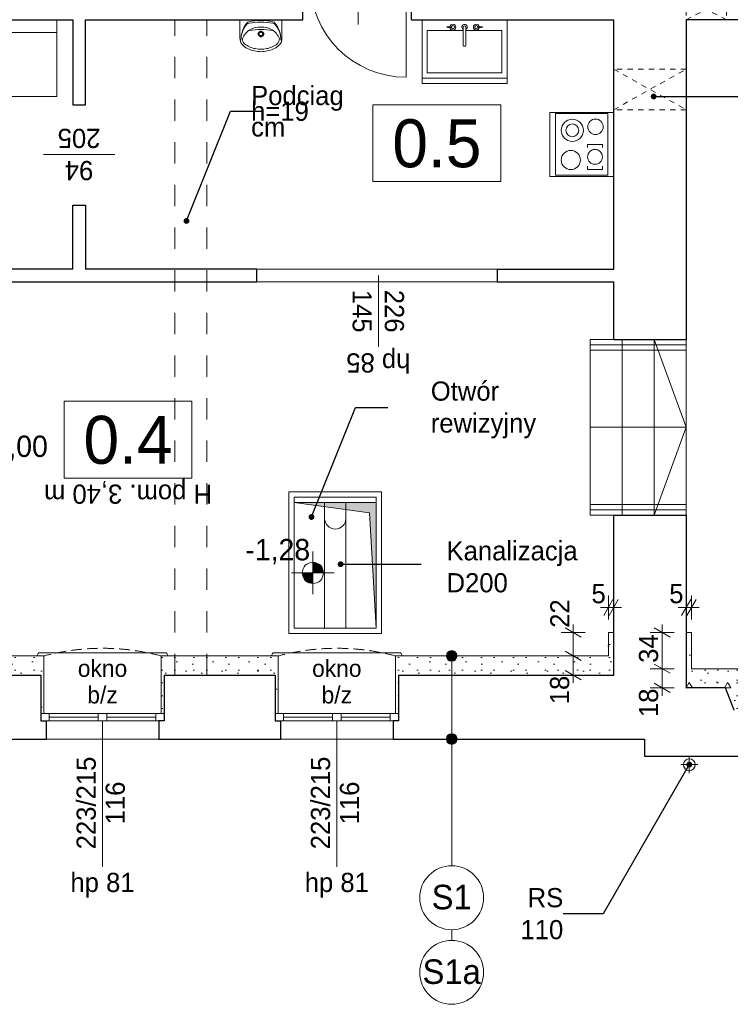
# Model space of a CAD drawing. Extents: x -145259 to -66341, y -2316 to 227384.
# Tile 25 of 143: x -93736 to -87064, y 45045 to 54284. Entities that reach past the tile are written whole.
import ezdxf

# ---------------------------------------------------------------- set-up
doc = ezdxf.new("R2010")
doc.units = 0
doc.header["$MEASUREMENT"] = 0
for name, pattern in [('Hidden Line', [100, 50, -50]), ('Krawędzie ukryte', [150, 100, -50]), ('Przerywana', [400, 200, -200])]:
    doc.linetypes.add(name, pattern=pattern)
for name, color, linetype in [('Arch ocieplenie', 7, 'Continuous'), ('Arch opisy', 7, 'Continuous'), ('Arch wymiary', 7, 'Continuous'), ('Arch wyposażenie', 7, 'Continuous'), ('INWENT RZĘDNE', 7, 'Continuous')]:
    doc.layers.add(name, color=color, linetype=linetype)
for name, color, linetype, lineweight in [('Arch ocieplenie_Nr_Pióra__21', 7, 'Continuous', 13), ('Arch opisy okien_Nr_Pióra__21', 7, 'Continuous', 13), ('Arch opisy_Nr_Pióra__1', 7, 'Continuous', 25), ('Arch opisy_Nr_Pióra__21', 7, 'Continuous', 13), ('Arch przebicia_Nr_Pióra__21', 7, 'Continuous', 13), ('Arch wymiary_Nr_Pióra__21', 7, 'Continuous', 13), ('Arch wymiary_Nr_Pióra__5', 7, 'Continuous', 13), ('Arch wyposażenie_Nr_Pióra__21', 7, 'Continuous', 13), ('INWENT ODWODNIENIE_Nr_Pióra__21', 7, 'Continuous', 13), ('INWENT OPISY_Nr_Pióra__21', 7, 'Continuous', 13), ('INWENT RZĘDNE_Nr_Pióra__21', 7, 'Continuous', 13), ('INWENT STROPY_Nr_Pióra__21', 7, 'Continuous', 13), ('INWENT. DRZWI_Nr_Pióra__21', 7, 'Continuous', 13), ('INWENT. OKNA_Nr_Pióra__21', 7, 'Continuous', 13), ('INWENT.ŚCIANY_Nr_Pióra__1', 7, 'Continuous', 25), ('INWENT.ŚCIANY_Nr_Pióra__21', 7, 'Continuous', 13), ('Istniejące schody_Nr_Pióra__21', 7, 'Continuous', 13)]:
    doc.layers.add(name, color=color, linetype=linetype, lineweight=lineweight)
doc.layers.add('INWENT kanalizacja_Nr_Pióra__118', color=7, linetype='Continuous', lineweight=13, true_color=0x573938)
doc.styles.add('GENERATED_STYLE_1', font='txt')
doc.styles.add('GENERATED_STYLE_2', font='txt')
doc.styles.add('GENERATED_STYLE_4', font='txt')
doc.styles.add('GENERATED_STYLE_5', font='txt')
doc.styles.add('GENERATED_STYLE_6', font='txt')
doc.styles.add('GENERATED_STYLE_7', font='txt')
doc.styles.add('GENERATED_STYLE_8', font='txt')
doc.dimstyles.new('GENERATED_STYLE__1', dxfattribs={"dimtxt": 179.999995, "dimasz": 114, "dimexe": 0.18, "dimexo": 0, "dimgap": 0.09, "dimtad": 1, "dimdec": 0, "dimlfac": 0.1, "dimzin": 0, "dimdsep": 46, "dimtxsty": 'GENERATED_STYLE_1', "dimblk": 'ARROWHEAD_2', "dimblk1": 'ARROWHEAD_2', "dimblk2": 'ARROWHEAD_2', "dimcen": 0.09, "dimclrd": 7, "dimclre": 7, "dimclrt": 7, "dimazin": 0, "dimtfac": 1, "dimtdec": 4, "dimtmove": 0, "dimatfit": 3, "dimfxl": 0, "dimtolj": 1, "dimtzin": 0, "dimarcsym": 0})
doc.dimstyles.new('GENERATED_STYLE__2', dxfattribs={"dimtxt": 179.999995, "dimasz": 114, "dimexe": 0.18, "dimexo": 0, "dimgap": 0.09, "dimtad": 1, "dimtih": 1, "dimtoh": 1, "dimdec": 0, "dimlfac": 0.1, "dimzin": 0, "dimdsep": 46, "dimtxsty": 'GENERATED_STYLE_1', "dimblk": 'ARROWHEAD_2', "dimblk1": 'ARROWHEAD_2', "dimblk2": 'ARROWHEAD_2', "dimcen": 0.09, "dimclrd": 7, "dimclre": 7, "dimclrt": 7, "dimazin": 0, "dimtfac": 1, "dimtdec": 4, "dimtmove": 0, "dimatfit": 3, "dimfxl": 0, "dimtolj": 1, "dimtzin": 0, "dimarcsym": 0})
doc.dimstyles.new('GENERATED_STYLE__9', dxfattribs={"dimtxt": 0.18, "dimasz": 109.44, "dimexe": 0.18, "dimexo": 0.0625, "dimgap": 0.09, "dimtad": 0, "dimtih": 1, "dimtoh": 1, "dimdec": 4, "dimzin": 0, "dimdsep": 46, "dimcen": 0.09, "dimadec": 0, "dimazin": 0, "dimtfac": 1, "dimtdec": 4, "dimtmove": 0, "dimatfit": 3, "dimldrblk": 'ARROWHEAD_11', "dimfxl": 0, "dimtolj": 1, "dimtzin": 0, "dimarcsym": 0})
pattern_1 = [(0, (0, 0), (0, 623.5383), [60, -300]), (0, (180, 311.8), (0, 623.5383), [60, -300]), (60, (0, 0), (-540, 311.769), [60, -300]), (60, (360, 0), (-540, 311.769), [60, -300]), (120, (60, 0), (540, 311.769), [60, -300]), (120, (420, 0), (540, 311.769), [60, -300]), (0, (0, 60), (0, 120), [0, -120, 0, -180]), (45, (60, 60), (-84.85282, 84.85282), [0, -90, 0, -150])]

# ---------------------------------------------------------------- blocks, each defined once
blk = doc.blocks.new('Ściana_155', base_point=(-87478.7, 48013.6))
at = {"layer": 'Arch ocieplenie_Nr_Pióra__21', "linetype": 'Continuous'}
h = blk.add_hatch(dxfattribs=at)
h.set_pattern_fill('Structural_Concrete', color=256, style=0, pattern_type=2)
h.set_pattern_definition(pattern_1)
h.paths.add_polyline_path([(-87478.7, 48013.6), (-87108.7, 48013.6), (-86984.7, 48193.6), (-87428.7, 48193.6)], flags=0)
for p, q in [((-86984.7, 48193.6), (-87428.7, 48193.6)), ((-87478.7, 48013.6), (-87108.7, 48013.6))]:
    blk.add_line(p, q, dxfattribs=at)
blk = doc.blocks.new('Ściana_156', base_point=(-87108.7, 48013.6))
at = {"layer": 'Arch ocieplenie_Nr_Pióra__21', "linetype": 'Continuous'}
h = blk.add_hatch(dxfattribs=at)
h.set_pattern_fill('Structural_Concrete', color=256, style=0, pattern_type=2)
h.set_pattern_definition(pattern_1)
h.paths.add_polyline_path([(-87108.7, 48013.6), (-87028.7, 47803.6), (-86847.5, 47833.6), (-86984.7, 48193.6)], flags=0)
for p, q in [((-86847.5, 47833.6), (-86984.7, 48193.6)), ((-87108.7, 48013.6), (-87028.7, 47803.6))]:
    blk.add_line(p, q, dxfattribs=at)
blk = doc.blocks.new('Ściana_178', base_point=(-87478.7, 48533.6))
at = {"layer": 'Arch ocieplenie_Nr_Pióra__21', "linetype": 'Continuous'}
h = blk.add_hatch(dxfattribs=at)
h.set_pattern_fill('Structural_Concrete', color=256, style=0, pattern_type=2)
h.set_pattern_definition(pattern_1)
h.paths.add_polyline_path([(-87478.7, 48533.6), (-87478.7, 48013.6), (-87428.7, 48193.6), (-87428.7, 48533.6)], flags=0)
for p, q in [((-87478.7, 48533.6), (-87478.7, 48013.6)), ((-87428.7, 48533.6), (-87478.7, 48533.6)), ((-87428.7, 48193.6), (-87428.7, 48533.6))]:
    blk.add_line(p, q, dxfattribs=at)
blk = doc.blocks.new('Ściana_184', base_point=(-92378.7, 48133.6))
at = {"layer": 'Arch ocieplenie_Nr_Pióra__21', "linetype": 'Continuous'}
h = blk.add_hatch(dxfattribs=at)
h.set_pattern_fill('Structural_Concrete', color=256, style=0, pattern_type=2)
h.set_pattern_definition(pattern_1)
h.paths.add_polyline_path([(-92408.7, 48313.6), (-92408.7, 47773.6), (-92378.7, 47773.6), (-92378.7, 48133.6)], flags=0)
for p, q in [((-92408.7, 48313.6), (-92408.7, 47773.6)), ((-92378.7, 47773.6), (-92378.7, 48133.6)), ((-92408.7, 47773.6), (-92378.7, 47773.6))]:
    blk.add_line(p, q, dxfattribs=at)
blk = doc.blocks.new('Ściana_185', base_point=(-93538.7, 48133.6))
at = {"layer": 'Arch ocieplenie_Nr_Pióra__21', "linetype": 'Continuous'}
h = blk.add_hatch(dxfattribs=at)
h.set_pattern_fill('Structural_Concrete', color=256, style=0, pattern_type=2)
h.set_pattern_definition(pattern_1)
h.paths.add_polyline_path([(-93538.7, 48133.6), (-93538.7, 47773.6), (-93508.7, 47773.6), (-93508.7, 48313.6)], flags=0)
for p, q in [((-93508.7, 47773.6), (-93508.7, 48313.6)), ((-93538.7, 48133.6), (-93538.7, 47773.6)), ((-93538.7, 47773.6), (-93508.7, 47773.6))]:
    blk.add_line(p, q, dxfattribs=at)
blk = doc.blocks.new('Ściana_186', base_point=(-90178.7, 48133.6))
at = {"layer": 'Arch ocieplenie_Nr_Pióra__21', "linetype": 'Continuous'}
h = blk.add_hatch(dxfattribs=at)
h.set_pattern_fill('Structural_Concrete', color=256, style=0, pattern_type=2)
h.set_pattern_definition(pattern_1)
h.paths.add_polyline_path([(-90208.7, 48313.6), (-90208.7, 47773.6), (-90178.7, 47773.6), (-90178.7, 48133.6)], flags=0)
for p, q in [((-90208.7, 48313.6), (-90208.7, 47773.6)), ((-90178.7, 47773.6), (-90178.7, 48133.6)), ((-90208.7, 47773.6), (-90178.7, 47773.6))]:
    blk.add_line(p, q, dxfattribs=at)
blk = doc.blocks.new('Ściana_187', base_point=(-91338.7, 48133.6))
at = {"layer": 'Arch ocieplenie_Nr_Pióra__21', "linetype": 'Continuous'}
h = blk.add_hatch(dxfattribs=at)
h.set_pattern_fill('Structural_Concrete', color=256, style=0, pattern_type=2)
h.set_pattern_definition(pattern_1)
h.paths.add_polyline_path([(-91338.7, 48133.6), (-91338.7, 47773.6), (-91308.7, 47773.6), (-91308.7, 48313.6)], flags=0)
for p, q in [((-91308.7, 47773.6), (-91308.7, 48313.6)), ((-91338.7, 48133.6), (-91338.7, 47773.6)), ((-91338.7, 47773.6), (-91308.7, 47773.6))]:
    blk.add_line(p, q, dxfattribs=at)
blk = doc.blocks.new('Ściana_188', base_point=(-88158.7, 48533.6))
at = {"layer": 'Arch ocieplenie_Nr_Pióra__21', "linetype": 'Continuous'}
h = blk.add_hatch(dxfattribs=at)
h.set_pattern_fill('Structural_Concrete', color=256, style=0, pattern_type=2)
h.set_pattern_definition(pattern_1)
h.paths.add_polyline_path([(-88208.7, 48533.6), (-88208.7, 48313.6), (-88158.7, 48133.6), (-88158.7, 48533.6)], flags=0)
for p, q in [((-88208.7, 48533.6), (-88208.7, 48313.6)), ((-88158.7, 48533.6), (-88208.7, 48533.6)), ((-88158.7, 48133.6), (-88158.7, 48533.6))]:
    blk.add_line(p, q, dxfattribs=at)
blk = doc.blocks.new('Ściana_190', base_point=(-94578.7, 48133.6))
at = {"layer": 'Arch ocieplenie_Nr_Pióra__21', "linetype": 'Continuous'}
h = blk.add_hatch(dxfattribs=at)
h.set_pattern_fill('Structural_Concrete', color=256, style=0, pattern_type=2)
h.set_pattern_definition(pattern_1)
h.paths.add_polyline_path([(-94578.7, 48133.6), (-93538.7, 48133.6), (-93508.7, 48313.6), (-94608.7, 48313.6)], flags=0)
for p, q in [((-93508.7, 48313.6), (-94608.7, 48313.6)), ((-94578.7, 48133.6), (-93538.7, 48133.6))]:
    blk.add_line(p, q, dxfattribs=at)
blk = doc.blocks.new('Ściana_191', base_point=(-92378.7, 48133.6))
at = {"layer": 'Arch ocieplenie_Nr_Pióra__21', "linetype": 'Continuous'}
h = blk.add_hatch(dxfattribs=at)
h.set_pattern_fill('Structural_Concrete', color=256, style=0, pattern_type=2)
h.set_pattern_definition(pattern_1)
h.paths.add_polyline_path([(-92378.7, 48133.6), (-91338.7, 48133.6), (-91308.7, 48313.6), (-92408.7, 48313.6)], flags=0)
for p, q in [((-91308.7, 48313.6), (-92408.7, 48313.6)), ((-92378.7, 48133.6), (-91338.7, 48133.6))]:
    blk.add_line(p, q, dxfattribs=at)
blk = doc.blocks.new('Ściana_192', base_point=(-90178.7, 48133.6))
at = {"layer": 'Arch ocieplenie_Nr_Pióra__21', "linetype": 'Continuous'}
h = blk.add_hatch(dxfattribs=at)
h.set_pattern_fill('Structural_Concrete', color=256, style=0, pattern_type=2)
h.set_pattern_definition(pattern_1)
h.paths.add_polyline_path([(-90178.7, 48133.6), (-88158.7, 48133.6), (-88208.7, 48313.6), (-90208.7, 48313.6)], flags=0)
for p, q in [((-88208.7, 48313.6), (-90208.7, 48313.6)), ((-90178.7, 48133.6), (-88158.7, 48133.6))]:
    blk.add_line(p, q, dxfattribs=at)
blk = doc.blocks.new('Symbol Umywalka 14_9', base_point=(-91273.6, 53983.6))
at = {"layer": 'Arch wyposażenie_Nr_Pióra__21', "linetype": 'Continuous'}
for p, q in [((-91273.6, 54283.6), (-91668.7, 54283.6)), ((-91668.7, 54283.6), (-91668.7, 54116.4)), ((-91533.4, 54283.6), (-91408.9, 54283.6)), ((-91273.6, 54283.6), (-91273.6, 54116.4)), ((-91504.4, 54149.5), (-91483.3, 54149.5)), ((-91471.1, 54182.7), (-91471.1, 54161.7)), ((-91458.9, 54149.5), (-91437.8, 54149.5)), ((-91471.1, 54137.3), (-91471.1, 54116.2))]:
    blk.add_line(p, q, dxfattribs=at)
for radius in [25.6, 18.3]:
    blk.add_circle((-91471.1, 54149.5), radius, dxfattribs=at)
for centre, radius, start, end in [((-91410, 54094.8), 248.5, 140.74225, 180.98472), ((-91435.3, 54093.5), 223.3, 138.60196, 180.75418), ((-91578.1, 54219.4), 32.9, 97.90792, 138.60197), ((-91577, 54231.2), 32.9, 102.77149, 140.74225), ((-91474.9, 53781), 494.6, 89.56719, 102.77149), ((-91466.4, 53415.7), 844.3, 90.32245, 97.90792), ((-91467, 53781), 494.6, 77.30598, 90.51028), ((-91475, 53415.7), 844.3, 82.16955, 89.75502), ((-91364.4, 54219.5), 32.9, 41.47551, 82.16955), ((-91365.5, 54231.4), 32.9, 39.33522, 77.30598), ((-91532.3, 54094.7), 248.5, 359.09275, 39.33522), ((-91507, 54093.4), 223.3, 359.32329, 41.47551), ((-91480.6, 54041.4), 176.1, 122.84422, 158.44807), ((-91471.1, 53470.9), 720.6, 81.17345, 98.82043), ((-91485.3, 54038.6), 176.1, 85.39402, 121.05606), ((-91457, 54038.6), 176.1, 58.94394, 94.60598), ((-91461.7, 54041.4), 176.1, 21.55193, 57.15578), ((-91568.3, 54112.1), 100.5, 177.54482, 231.25458), ((-91585.3, 54102), 59.2, 176.06939, 229.19839), ((-91488.3, 54223.1), 214.4, 230.71494, 260.00224), ((-91454, 54223.1), 214.4, 279.99776, 309.28506), ((-91357, 54102), 59.2, 310.80161, 3.93061), ((-91374, 54112.1), 100.5, 308.74542, 2.45518), ((-91533.9, 54155.2), 155.7, 231.31519, 242.84286), ((-91461.2, 54308.2), 325, 243.7403, 265.79476), ((-91471.2, 54237.2), 231.7, 256.43339, 283.56661), ((-91471.2, 54181.1), 197.6, 265.98758, 274.01242), ((-91481.2, 54308.2), 325, 274.20524, 296.2597), ((-91408.4, 54155.2), 155.7, 297.15714, 308.68481)]:
    blk.add_arc(centre, radius, start, end, dxfattribs=at)
blk = doc.blocks.new('Linia_22', base_point=(-89680.1, 47533.6))
at = {"layer": 'Arch opisy_Nr_Pióra__21', "linetype": 'Continuous'}
blk.add_line((-89680.1, 47533.6), (-89680.1, 46344.6), dxfattribs=at)
blk.add_circle((-89680.1, 46044.6), 300, dxfattribs=at)
blk = doc.blocks.new('Linia_23', base_point=(-89680.1, 48313.6))
at = {"layer": 'Arch opisy_Nr_Pióra__21', "linetype": 'Continuous'}
for points in [[(-89630.1, 48313.6), (-89634, 48332.7), (-89644.8, 48349), (-89661, 48359.8), (-89680.1, 48363.6), (-89699.3, 48359.8), (-89715.5, 48349), (-89726.3, 48332.7), (-89730.1, 48313.6), (-89726.3, 48294.5), (-89715.5, 48278.2), (-89699.3, 48267.4), (-89680.1, 48263.6), (-89661, 48267.4), (-89644.8, 48278.2), (-89634, 48294.5)], [(-89630.1, 47533.6), (-89634, 47552.7), (-89644.8, 47569), (-89661, 47579.8), (-89680.1, 47583.6), (-89699.3, 47579.8), (-89715.5, 47569), (-89726.3, 47552.7), (-89730.1, 47533.6), (-89726.3, 47514.5), (-89715.5, 47498.2), (-89699.3, 47487.4), (-89680.1, 47483.6), (-89661, 47487.4), (-89644.8, 47498.2), (-89634, 47514.5)]]:
    blk.add_hatch(color=256, dxfattribs=at).paths.add_polyline_path(points, flags=0)
blk.add_line((-89680.1, 48263.6), (-89680.1, 47583.6), dxfattribs=at)
for centre in [(-89680.1, 48313.6), (-89680.1, 47533.6)]:
    blk.add_circle(centre, 50, dxfattribs=at)
blk = doc.blocks.new('Linia_30', base_point=(-89680.1, 46044.6))
at = {"layer": 'Arch opisy_Nr_Pióra__21', "linetype": 'Continuous'}
blk.add_line((-89680.1, 45744.6), (-89680.1, 45644.6), dxfattribs=at)
for centre in [(-89680.1, 46044.6), (-89680.1, 45344.6)]:
    blk.add_circle(centre, 300, dxfattribs=at)
blk = doc.blocks.new('*D1270')
at = {"layer": 'Arch wymiary_Nr_Pióra__5', "linetype": 'Continuous'}
for p, q in [((-87778.5, 48236.9), (-87628.5, 48150.3)), ((-87591, 48193.6), (-87816, 48193.6)), ((-87703.5, 48013.6), (-87703.5, 48193.6)), ((-87778.5, 48056.9), (-87628.5, 47970.3)), ((-87591, 48013.6), (-87816, 48013.6)), ((-87703.5, 47940.3), (-87703.5, 48013.6))]:
    blk.add_line(p, q, dxfattribs=at)
at = {"layer": 'Arch wymiary_Nr_Pióra__21', "char_height": 180, "attachment_point": 7, "rotation": 90, "style": 'GENERATED_STYLE_1'}
for s, insert in [('{34}', (-87739.5, 48248.4)), ('{18}', (-87739.5, 47739.9))]:
    blk.add_mtext(s, dxfattribs=dict(at, insert=insert))
blk = doc.blocks.new('ARROWHEAD_2')
at = {"color": 0, "linetype": 'Continuous', "lineweight": 0}
for p, q in [((0, 0), (-1, 0)), ((-0.378, -0.655), (0.378, 0.655))]:
    blk.add_line(p, q, dxfattribs=at)
blk = doc.blocks.new('*D1271')
at = {"layer": 'Arch wymiary_Nr_Pióra__5', "linetype": 'Continuous'}
for p, q in [((-87703.5, 48533.6), (-87703.5, 48607)), ((-87591, 48533.6), (-87816, 48533.6)), ((-87628.5, 48490.3), (-87778.5, 48576.9)), ((-87703.5, 48193.6), (-87703.5, 48533.6)), ((-87778.5, 48236.9), (-87628.5, 48150.3)), ((-87591, 48193.6), (-87816, 48193.6))]:
    blk.add_line(p, q, dxfattribs=at)
at = {"layer": 'Arch wymiary_Nr_Pióra__21', "char_height": 180, "attachment_point": 7, "rotation": 90, "style": 'GENERATED_STYLE_1'}
for s, insert in [('{34}', (-87739.5, 48248.4)), ('{18}', (-87739.5, 47739.9))]:
    blk.add_mtext(s, dxfattribs=dict(at, insert=insert))
blk = doc.blocks.new('*D1272')
at = {"layer": 'Arch wymiary_Nr_Pióra__5', "linetype": 'Continuous'}
for p, q in [((-88613.4, 48356.9), (-88463.4, 48270.3)), ((-88425.9, 48313.6), (-88650.9, 48313.6)), ((-88538.4, 48133.6), (-88538.4, 48313.6)), ((-88613.4, 48176.9), (-88463.4, 48090.3)), ((-88425.9, 48133.6), (-88650.9, 48133.6)), ((-88538.4, 48060.3), (-88538.4, 48133.6))]:
    blk.add_line(p, q, dxfattribs=at)
at = {"layer": 'Arch wymiary_Nr_Pióra__21', "char_height": 180, "attachment_point": 7, "rotation": 90, "style": 'GENERATED_STYLE_1'}
for s, insert in [('{22}', (-88574.4, 48577)), ('{18}', (-88574.4, 47859.9))]:
    blk.add_mtext(s, dxfattribs=dict(at, insert=insert))
blk = doc.blocks.new('*D1273')
at = {"layer": 'Arch wymiary_Nr_Pióra__5', "linetype": 'Continuous'}
for p, q in [((-88538.4, 48533.6), (-88538.4, 48607)), ((-88425.9, 48533.6), (-88650.9, 48533.6)), ((-88463.4, 48490.3), (-88613.4, 48576.9)), ((-88538.4, 48313.6), (-88538.4, 48533.6)), ((-88613.4, 48356.9), (-88463.4, 48270.3)), ((-88425.9, 48313.6), (-88650.9, 48313.6))]:
    blk.add_line(p, q, dxfattribs=at)
at = {"layer": 'Arch wymiary_Nr_Pióra__21', "char_height": 180, "attachment_point": 7, "rotation": 90, "style": 'GENERATED_STYLE_1'}
for s, insert in [('{22}', (-88574.4, 48577)), ('{18}', (-88574.4, 47859.9))]:
    blk.add_mtext(s, dxfattribs=dict(at, insert=insert))
blk = doc.blocks.new('*D1305')
at = {"layer": 'Arch wymiary_Nr_Pióra__5', "linetype": 'Continuous'}
for p, q in [((-87478.7, 48656.8), (-87478.7, 48881.8)), ((-87428.7, 48656.8), (-87428.7, 48881.8)), ((-87522, 48694.3), (-87435.4, 48844.3)), ((-87385.4, 48844.3), (-87472, 48694.3)), ((-87552.1, 48769.3), (-87478.7, 48769.3)), ((-87478.7, 48769.3), (-87428.7, 48769.3)), ((-87428.7, 48769.3), (-87355.4, 48769.3))]:
    blk.add_line(p, q, dxfattribs=at)
at = {"layer": 'Arch wymiary_Nr_Pióra__21', "insert": (-87637.3, 48805.3), "char_height": 180, "attachment_point": 7, "style": 'GENERATED_STYLE_1'}
blk.add_mtext('{5}', dxfattribs=at)
blk = doc.blocks.new('*D1306')
at = {"layer": 'Arch wymiary_Nr_Pióra__5', "linetype": 'Continuous'}
for p, q in [((-88208.7, 48656.8), (-88208.7, 48881.8)), ((-88158.7, 48656.8), (-88158.7, 48881.8)), ((-88252, 48694.3), (-88165.4, 48844.3)), ((-88115.4, 48844.3), (-88202, 48694.3)), ((-88282.1, 48769.3), (-88208.7, 48769.3)), ((-88208.7, 48769.3), (-88158.7, 48769.3)), ((-88158.7, 48769.3), (-88085.4, 48769.3))]:
    blk.add_line(p, q, dxfattribs=at)
at = {"layer": 'Arch wymiary_Nr_Pióra__21', "insert": (-88367.3, 48805.3), "char_height": 180, "attachment_point": 7, "style": 'GENERATED_STYLE_1'}
blk.add_mtext('{5}', dxfattribs=at)
blk = doc.blocks.new('Koty wysokościowe_1', base_point=(-90983.7, 49093.1))
at = {"layer": 'INWENT RZĘDNE_Nr_Pióra__21', "linetype": 'Continuous'}
for points in [[(-90983.7, 49093.1), (-90883.7, 49093.1), (-90891.3, 49131.4), (-90913, 49163.8), (-90945.4, 49185.5), (-90983.7, 49193.1)], [(-90983.7, 49093.1), (-91083.7, 49093.1), (-91076.1, 49054.8), (-91054.4, 49022.4), (-91021.9, 49000.7), (-90983.7, 48993.1)]]:
    blk.add_hatch(color=256, dxfattribs=at).paths.add_polyline_path(points, flags=0)
for p, q in [((-90983.7, 48893.1), (-90983.7, 49293.1)), ((-91183.7, 49093.1), (-90783.7, 49093.1))]:
    blk.add_line(p, q, dxfattribs=at)
blk.add_circle((-90983.7, 49093.1), 100, dxfattribs=at)
at = {"layer": 'INWENT RZĘDNE_Nr_Pióra__21', "insert": (-91618.1, 49173.6), "char_height": 200, "attachment_point": 7, "style": 'GENERATED_STYLE_2'}
blk.add_mtext('{-1,28}', dxfattribs=at)
blk = doc.blocks.new('Koty wysokościowe_3', base_point=(-94339, 49943.6))
at = {"layer": 'INWENT RZĘDNE_Nr_Pióra__21', "linetype": 'Continuous'}
for points in [[(-94339, 49943.6), (-94239, 49943.6), (-94246.7, 49981.9), (-94268.3, 50014.3), (-94300.8, 50036), (-94339, 50043.6)], [(-94339, 49943.6), (-94439, 49943.6), (-94431.4, 49905.4), (-94409.8, 49872.9), (-94377.3, 49851.3), (-94339, 49843.6)]]:
    blk.add_hatch(color=256, dxfattribs=at).paths.add_polyline_path(points, flags=0)
for p, q in [((-94339, 49743.6), (-94339, 50143.6)), ((-94539, 49943.6), (-94139, 49943.6))]:
    blk.add_line(p, q, dxfattribs=at)
blk.add_circle((-94339, 49943.6), 100, dxfattribs=at)
at = {"layer": 'INWENT RZĘDNE_Nr_Pióra__21', "insert": (-94139, 50143.6), "char_height": 200, "attachment_point": 7, "style": 'GENERATED_STYLE_2'}
blk.add_mtext('{±0,00}', dxfattribs=at)
blk = doc.blocks.new('ARROWHEAD_11')
at = {"color": 0, "linetype": 'Continuous', "lineweight": 0}
blk.add_line((0, 0), (-1, 0), dxfattribs=at)
at = {"color": 0, "linetype": 'Continuous', "lineweight": 0, "const_width": 0.25, "flags": 128}
blk.add_lwpolyline([(-0.125, 0, 1), (0.125, 0, 1)], format="xyb", close=True, dxfattribs=at)

msp = doc.modelspace()

# ---------------------------------------------------------------- hatches: boundary and pattern name
at = {"layer": 'INWENT STROPY_Nr_Pióra__21', "linetype": 'Continuous'}
msp.add_hatch(color=256, dxfattribs=at).paths.add_polyline_path([(-91158.7, 49753.6), (-90388.7, 49753.6), (-90388.7, 48573.6), (-90452.8, 49655.4)], flags=0)

# ---------------------------------------------------------------- linework, layer by layer
at = {"layer": 'Arch opisy_Nr_Pióra__21', "linetype": 'Continuous'}
for p, q in [((-90419.1, 53485.1), (-90419.1, 52765.1)), ((-89219.1, 53485.1), (-90419.1, 53485.1)), ((-89219.1, 52765.1), (-89219.1, 53485.1)), ((-90419.1, 52765.1), (-89219.1, 52765.1)), ((-93319, 50702.6), (-93319, 49982.6)), ((-92119, 50702.6), (-93319, 50702.6)), ((-92119, 49982.6), (-92119, 50702.6)), ((-93319, 49982.6), (-92119, 49982.6))]:
    msp.add_line(p, q, dxfattribs=at)
at = {"layer": 'Arch przebicia_Nr_Pióra__21', "linetype": 'Hidden Line'}
for p, q in [((-87478.7, 54473.6), (-87478.7, 54283.6)), ((-87098.7, 54283.6), (-87478.7, 54473.6)), ((-87478.7, 54283.6), (-87098.7, 54473.6)), ((-87098.7, 54473.6), (-87098.7, 54283.6)), ((-87478.7, 53819.1), (-88158.7, 53819.1)), ((-88158.7, 53439.1), (-87478.7, 53819.1)), ((-88158.7, 53819.1), (-87478.7, 53439.1)), ((-87478.7, 53439.1), (-88158.7, 53439.1))]:
    msp.add_line(p, q, dxfattribs=at)
at = {"layer": 'Arch wyposażenie_Nr_Pióra__21', "linetype": 'Continuous'}
for p, q in [((-93388.7, 54283.6), (-93388.7, 53563.6)), ((-89958.7, 53733.6), (-89958.7, 54283.6)), ((-89958.7, 54283.6), (-89958.7, 53683.6)), ((-89158.7, 54283.6), (-89958.7, 54283.6)), ((-89958.7, 54283.6), (-89158.7, 54283.6)), ((-89158.7, 54283.6), (-89158.7, 53733.6)), ((-89158.7, 53683.6), (-89158.7, 54283.6)), ((-93988.7, 54163.6), (-93388.7, 54163.6)), ((-93388.7, 54163.6), (-93388.7, 53563.6)), ((-89908.7, 53783.6), (-89908.7, 54183.6)), ((-89908.7, 54183.6), (-89571.5, 54183.6)), ((-89571.5, 54213.6), (-89571.5, 54041.4)), ((-89545.9, 54213.6), (-89545.9, 54041.4)), ((-89545.9, 54183.6), (-89208.7, 54183.6)), ((-89208.7, 54183.6), (-89208.7, 53783.6)), ((-89208.7, 53783.6), (-89908.7, 53783.6)), ((-89158.7, 53733.6), (-89958.7, 53733.6)), ((-89158.7, 53683.6), (-89958.7, 53683.6)), ((-93388.7, 53563.6), (-95658.7, 53563.6)), ((-88758.7, 53413.6), (-88758.7, 52813.6)), ((-88158.7, 53413.6), (-88758.7, 53413.6)), ((-88213.7, 53403.6), (-88703.7, 53403.6)), ((-88703.7, 53403.6), (-88703.7, 52823.6)), ((-88213.7, 52823.6), (-88213.7, 53403.6)), ((-88158.7, 53413.6), (-88158.7, 52813.6)), ((-88405.2, 53113.6), (-88265, 53113.6)), ((-88405.2, 53113.6), (-88405.2, 53084.6)), ((-88265, 53113.6), (-88265, 53084.6)), ((-88405.2, 52908.3), (-88405.2, 52879.3)), ((-88405.2, 52879.3), (-88265, 52879.3)), ((-88265, 52908.3), (-88265, 52879.3)), ((-88158.7, 52813.6), (-88758.7, 52813.6)), ((-88703.7, 52823.6), (-88213.7, 52823.6))]:
    msp.add_line(p, q, dxfattribs=at)
for centre, radius in [((-89668.7, 54213.6), 14.8), ((-89448.7, 54213.6), 14.8), ((-88547.4, 53245.3), 105), ((-88329.4, 53278.9), 72.5), ((-88547.4, 53245.3), 60), ((-88561.6, 52966.9), 90), ((-88334.3, 52996.4), 70)]:
    msp.add_circle(centre, radius, dxfattribs=at)
for centre, radius, start, end in [((-89668.7, 54213.6), 27.7, 186.30318, 173.89577), ((-89558.7, 54213.6), 25.6, 300, 240), ((-89448.7, 54213.6), 27.7, 6.10423, 353.69682), ((-89724.3, 54213.6), 1.88, 121.21701, 238.78299), ((-89702.3, 54042.3), 174.4, 83.90469, 97.59721), ((-89702.3, 54384.9), 174.4, 262.40279, 276.09531), ((-89558.7, 54213.6), 12.8, 0, 180), ((-89415.2, 54042.3), 174.4, 82.40279, 96.09531), ((-89415.2, 54384.9), 174.4, 263.90469, 277.59721), ((-89393.1, 54213.6), 1.88, 301.21701, 58.78299)]:
    msp.add_arc(centre, radius, start, end, dxfattribs=at)
msp.add_ellipse((-89558.7, 54041.4), major_axis=(12.8, 0), ratio=0.563869, start_param=3.141593, end_param=6.283185, dxfattribs=at)
at = {"layer": 'INWENT kanalizacja_Nr_Pióra__118', "linetype": 'Continuous'}
for p, q in [((-90873.7, 48573.6), (-90873.7, 49753.6)), ((-90673.7, 48573.6), (-90673.7, 49753.6))]:
    msp.add_line(p, q, dxfattribs=at)
msp.add_arc((-90773.7, 49603.6), 100, 180, 0, dxfattribs=at)
at = {"layer": 'INWENT ODWODNIENIE_Nr_Pióra__21', "linetype": 'Continuous'}
for p, q in [((-87448.7, 47213.6), (-87448.7, 47373.6)), ((-87528.7, 47293.6), (-87368.7, 47293.6))]:
    msp.add_line(p, q, dxfattribs=at)
msp.add_circle((-87448.7, 47293.6), 55, dxfattribs=at)
at = {"layer": 'INWENT OPISY_Nr_Pióra__21', "linetype": 'Continuous'}
for p, q in [((-90558.7, 54763.6), (-90558.7, 54239.3)), ((-93513.7, 53018.6), (-92843.7, 53018.6)), ((-90368.7, 51213.6), (-90368.7, 51883.6)), ((-92958.7, 47703.6), (-92958.7, 46333.6)), ((-90758.7, 47703.6), (-90758.7, 46333.6))]:
    msp.add_line(p, q, dxfattribs=at)
at = {"layer": 'INWENT STROPY_Nr_Pióra__21', "linetype": 'Przerywana'}
for p, q in [((-92278.7, 48133.6), (-92278.7, 54283.6)), ((-91978.7, 48133.6), (-91978.7, 54283.6))]:
    msp.add_line(p, q, dxfattribs=at)
at = {"layer": 'INWENT STROPY_Nr_Pióra__21', "linetype": 'Continuous'}
for p, q in [((-91208.7, 48523.6), (-91208.7, 49853.6)), ((-91208.7, 49853.6), (-90338.7, 49853.6)), ((-91158.7, 48573.6), (-91158.7, 49803.6)), ((-91158.7, 49803.6), (-90388.7, 49803.6)), ((-90388.7, 48573.6), (-90388.7, 49803.6)), ((-90338.7, 48523.6), (-90338.7, 49853.6)), ((-91158.7, 49753.6), (-90388.7, 49753.6)), ((-90452.8, 49655.4), (-91158.7, 49753.6)), ((-90388.7, 48573.6), (-90452.8, 49655.4)), ((-91208.7, 48523.6), (-90338.7, 48523.6)), ((-91198.7, 48523.6), (-90338.7, 48523.6)), ((-91158.7, 48573.6), (-90388.7, 48573.6))]:
    msp.add_line(p, q, dxfattribs=at)
at = {"layer": 'INWENT. DRZWI_Nr_Pióra__21', "linetype": 'Continuous'}
msp.add_line((-90108.7, 54643.6), (-90108.7, 53743.6), dxfattribs=at)
msp.add_arc((-90108.7, 54643.6), 900, 180, 270, dxfattribs=at)
at = {"layer": 'INWENT. OKNA_Nr_Pióra__21', "linetype": 'Continuous'}
for p, q in [((-93568.7, 48323.6), (-93568.7, 48313.6)), ((-93548.7, 48343.6), (-92368.7, 48343.6)), ((-92348.7, 48323.6), (-92348.7, 48313.6)), ((-91368.7, 48323.6), (-91368.7, 48313.6)), ((-91348.7, 48343.6), (-90168.7, 48343.6)), ((-90148.7, 48323.6), (-90148.7, 48313.6)), ((-92378.7, 47773.6), (-93538.7, 47773.6)), ((-93458.7, 47703.6), (-93458.7, 47773.6)), ((-92998.7, 47703.6), (-92998.7, 47773.6)), ((-92918.7, 47703.6), (-92918.7, 47773.6)), ((-92458.7, 47703.6), (-92458.7, 47773.6)), ((-90178.7, 47773.6), (-91338.7, 47773.6)), ((-91258.7, 47703.6), (-91258.7, 47773.6)), ((-90798.7, 47703.6), (-90798.7, 47773.6)), ((-90718.7, 47703.6), (-90718.7, 47773.6)), ((-90258.7, 47703.6), (-90258.7, 47773.6)), ((-93538.7, 47703.6), (-92378.7, 47703.6)), ((-92998.7, 47738.6), (-93458.7, 47738.6)), ((-92458.7, 47738.6), (-92918.7, 47738.6)), ((-91338.7, 47703.6), (-90178.7, 47703.6)), ((-90798.7, 47738.6), (-91258.7, 47738.6)), ((-90258.7, 47738.6), (-90718.7, 47738.6))]:
    msp.add_line(p, q, dxfattribs=at)
for centre, start, end in [((-93548.7, 48323.6), 90, 180), ((-92368.7, 48323.6), 0, 90), ((-91348.7, 48323.6), 90, 180), ((-90168.7, 48323.6), 0, 90)]:
    msp.add_arc(centre, 20, start, end, dxfattribs=at)
at = {"layer": 'INWENT.ŚCIANY_Nr_Pióra__1', "linetype": 'Continuous'}
for p, q in [((-91078.7, 54283.6), (-91078.7, 54763.6)), ((-90058.7, 54283.6), (-90058.7, 54763.6)), ((-95708.7, 54283.6), (-93238.7, 54283.6)), ((-93238.7, 54283.6), (-93238.7, 53483.6)), ((-93118.7, 53483.6), (-93118.7, 54283.6)), ((-93118.7, 54283.6), (-91078.7, 54283.6)), ((-90058.7, 54283.6), (-88158.7, 54283.6)), ((-88158.7, 51943.6), (-88158.7, 54283.6)), ((-87478.7, 54283.6), (-87478.7, 51283.6)), ((-78228.7, 54283.6), (-87478.7, 54283.6)), ((-93238.7, 53483.6), (-93118.7, 53483.6)), ((-93238.7, 51943.6), (-93238.7, 52543.6)), ((-93238.7, 52543.6), (-93118.7, 52543.6)), ((-93118.7, 52543.6), (-93118.7, 51943.6)), ((-93238.7, 51943.6), (-93878.7, 51943.6)), ((-91508.7, 51943.6), (-93118.7, 51943.6)), ((-91508.7, 51823.6), (-91508.7, 51943.6)), ((-89248.7, 51823.6), (-89248.7, 51943.6)), ((-89248.7, 51943.6), (-88158.7, 51943.6)), ((-93878.7, 51823.6), (-91508.7, 51823.6)), ((-89248.7, 51823.6), (-88158.7, 51823.6)), ((-88158.7, 51283.6), (-88158.7, 51823.6)), ((-88158.7, 51283.6), (-87478.7, 51283.6)), ((-88158.7, 48133.6), (-88158.7, 49633.6)), ((-88158.7, 49633.6), (-87478.7, 49633.6)), ((-87478.7, 49633.6), (-87478.7, 48013.6)), ((-94578.7, 48133.6), (-93538.7, 48133.6)), ((-93538.7, 48133.6), (-93538.7, 47703.6)), ((-92378.7, 48133.6), (-92378.7, 47703.6)), ((-92378.7, 48133.6), (-91338.7, 48133.6)), ((-91338.7, 48133.6), (-91338.7, 47703.6)), ((-90178.7, 48133.6), (-90178.7, 47703.6)), ((-90178.7, 48133.6), (-88158.7, 48133.6)), ((-87108.7, 48013.6), (-87478.7, 48013.6)), ((-87028.7, 47803.6), (-87108.7, 48013.6)), ((-93538.7, 47703.6), (-93488.7, 47703.6)), ((-93488.7, 47703.6), (-93488.7, 47533.6)), ((-92378.7, 47703.6), (-92428.7, 47703.6)), ((-92428.7, 47703.6), (-92428.7, 47533.6)), ((-91338.7, 47703.6), (-91288.7, 47703.6)), ((-91288.7, 47703.6), (-91288.7, 47533.6)), ((-90178.7, 47703.6), (-90228.7, 47703.6)), ((-90228.7, 47703.6), (-90228.7, 47533.6)), ((-94628.7, 47533.6), (-93488.7, 47533.6)), ((-92428.7, 47533.6), (-91288.7, 47533.6)), ((-90228.7, 47533.6), (-87868.7, 47533.6)), ((-87868.7, 47533.6), (-87868.7, 47373.6)), ((-87868.7, 47373.6), (-86818.7, 47373.6))]:
    msp.add_line(p, q, dxfattribs=at)
at = {"layer": 'INWENT.ŚCIANY_Nr_Pióra__21', "linetype": 'Continuous'}
for p, q in [((-91508.7, 51943.6), (-89248.7, 51943.6)), ((-91508.7, 51823.6), (-89248.7, 51823.6)), ((-93488.7, 47533.6), (-92428.7, 47533.6)), ((-91288.7, 47533.6), (-90228.7, 47533.6))]:
    msp.add_line(p, q, dxfattribs=at)
at = {"layer": 'INWENT.ŚCIANY_Nr_Pióra__21', "linetype": 'Krawędzie ukryte'}
for centre in [(-92958.7, 46242.9), (-90758.7, 46242.9)]:
    msp.add_arc(centre, 2142.5, 75.1251, 104.8749, dxfattribs=at)
at = {"layer": 'Istniejące schody_Nr_Pióra__21', "linetype": 'Continuous'}
for p, q in [((-88378.7, 49633.6), (-88378.7, 51283.6)), ((-88378.7, 51283.6), (-88158.7, 51283.6)), ((-88078.7, 49633.6), (-88078.7, 51283.6)), ((-87778.7, 49633.6), (-87778.7, 51283.6)), ((-87478.7, 50458.6), (-87778.7, 51283.6)), ((-87478.7, 49633.6), (-87478.7, 51283.6)), ((-87478.7, 51233.6), (-88378.7, 51233.6)), ((-87478.7, 51183.6), (-88378.7, 51183.6)), ((-88378.7, 50458.6), (-87478.7, 50458.6)), ((-87478.7, 50458.6), (-87778.7, 49633.6)), ((-87478.7, 49733.6), (-88378.7, 49733.6)), ((-87478.7, 49683.6), (-88378.7, 49683.6)), ((-88378.7, 49633.6), (-88158.7, 49633.6))]:
    msp.add_line(p, q, dxfattribs=at)

# ---------------------------------------------------------------- block references
at = {"layer": 'Arch ocieplenie'}
for name, p in [('Ściana_188', (-88158.7, 48533.6)), ('Ściana_178', (-87478.7, 48533.6)), ('Ściana_190', (-94578.7, 48133.6)), ('Ściana_185', (-93538.7, 48133.6)), ('Ściana_184', (-92378.7, 48133.6)), ('Ściana_191', (-92378.7, 48133.6)), ('Ściana_187', (-91338.7, 48133.6)), ('Ściana_186', (-90178.7, 48133.6)), ('Ściana_192', (-90178.7, 48133.6)), ('Ściana_155', (-87478.7, 48013.6)), ('Ściana_156', (-87108.7, 48013.6))]:
    msp.add_blockref(name, p, dxfattribs=at)
at = {"layer": 'Arch opisy', "linetype": 'Continuous'}
for name, p in [('Linia_23', (-89680.1, 48313.6)), ('Linia_22', (-89680.1, 47533.6)), ('Linia_30', (-89680.1, 46044.6))]:
    msp.add_blockref(name, p, dxfattribs=at)
at = {"layer": 'Arch wyposażenie', "color": 104, "linetype": 'Continuous', "lineweight": 20, "true_color": 0x029e21}
msp.add_blockref('Symbol Umywalka 14_9', (-91273.6, 53983.6), dxfattribs=at)
at = {"layer": 'INWENT RZĘDNE'}
for name, p in [('Koty wysokościowe_3', (-94339, 49943.6)), ('Koty wysokościowe_1', (-90983.7, 49093.1))]:
    msp.add_blockref(name, p, dxfattribs=at)

# ---------------------------------------------------------------- texts
at = {"layer": 'Arch opisy okien_Nr_Pióra__21', "linetype": 'Continuous', "char_height": 160, "width": 1020, "attachment_point": 2, "line_spacing_factor": 0.933591, "style": 'GENERATED_STYLE_8'}
for insert in [(-92958.7, 48277), (-90758.7, 48277)]:
    msp.add_mtext('{okno\\Pb/z}', dxfattribs=dict(at, insert=insert))
at = {"layer": 'Arch opisy_Nr_Pióra__1', "linetype": 'Continuous'}
for s, insert, char_height, attachment_point, style in [('{0.5}', (-89819.1, 52892.4), 450, 8, 'GENERATED_STYLE_5'), ('{0.4}', (-92719, 50110), 450, 8, 'GENERATED_STYLE_5'), ('{S1}', (-89680.1, 46166), 230, 2, 'GENERATED_STYLE_6'), ('{S1a}', (-89680.1, 45466), 230, 2, 'GENERATED_STYLE_6')]:
    msp.add_mtext(s, dxfattribs=dict(at, insert=insert, char_height=char_height, attachment_point=attachment_point, style=style))
at = {"layer": 'INWENT OPISY_Nr_Pióra__21', "linetype": 'Continuous', "insert": (-91563.5, 53423.4), "char_height": 180, "width": 803.012, "attachment_point": 4, "line_spacing_factor": 0.491192, "style": 'GENERATED_STYLE_4'}
msp.add_mtext('{Podciag\\Ph=19 cm}', dxfattribs=at)
at = {"layer": 'INWENT OPISY_Nr_Pióra__21', "linetype": 'Continuous', "char_height": 180, "width": 1346.334, "attachment_point": 2, "style": 'GENERATED_STYLE_7'}
for s, insert, rotation, line_spacing_factor in [('{94\\P205}', (-93178.7, 52777.8), 180, 1.007146), ('{226\\P145}', (-90127.9, 51548.6), 270, 1.007146), ('{223/215\\P116}', (-93202, 46933.6), 90, 0.909108), ('{223/215\\P116}', (-91002, 46933.6), 90, 0.909108)]:
    msp.add_mtext(s, dxfattribs=dict(at, insert=insert, rotation=rotation, line_spacing_factor=line_spacing_factor))
at = {"layer": 'INWENT OPISY_Nr_Pióra__21', "linetype": 'Continuous', "char_height": 180, "attachment_point": 2, "rotation": 180, "style": 'GENERATED_STYLE_7'}
for s, insert in [('{hp 85}', (-90368.7, 50972.8)), ('{H pom. 3,40 m}', (-92719, 49741.8))]:
    msp.add_mtext(s, dxfattribs=dict(at, insert=insert))
at = {"layer": 'INWENT OPISY_Nr_Pióra__21', "linetype": 'Continuous', "char_height": 180}
for s, insert, width, attachment_point, style in [('{Otwór rewizyjny}', (-89876.2, 50621.8), 1470.5, 4, 'GENERATED_STYLE_4'), ('{Kanalizacja D200}', (-89728.4, 49149), 1616.19, 4, 'GENERATED_STYLE_4'), ('{RS 110}', (-88632.4, 45893.9), 692.895, 6, 'GENERATED_STYLE_6')]:
    msp.add_mtext(s, dxfattribs=dict(at, insert=insert, width=width, attachment_point=attachment_point, style=style))
at = {"layer": 'INWENT OPISY_Nr_Pióra__21', "linetype": 'Continuous', "char_height": 180, "attachment_point": 2, "style": 'GENERATED_STYLE_7'}
for insert in [(-92958.7, 46278.3), (-90758.7, 46278.3)]:
    msp.add_mtext('{hp 81}', dxfattribs=dict(at, insert=insert))

# ---------------------------------------------------------------- dimensions: what is measured, and where the dimension line sits
at = {"layer": 'Arch wymiary', "linetype": 'Continuous'}
for base, p1, p2, picture, middle in [((-88208.7, 48769.3), (-88208.7, 48333.6), (-88158.7, 48333.6), '*D1306', (-88299, 48895.3)), ((-87478.7, 48769.3), (-87478.7, 48273.6), (-87428.7, 48273.6), '*D1305', (-87569, 48895.3))]:
    dim = msp.add_linear_dim(base=base, p1=p1, p2=p2, dimstyle='GENERATED_STYLE__2', dxfattribs=at)
    dim.commit()
    dim.dimension.update_dxf_attribs({"geometry": picture, "text_midpoint": middle})
for base, p1, p2, picture, middle in [((-88538.4, 48133.6), (-89168.7, 48133.6), (-89168.7, 48313.6), '*D1272', (-88664.4, 47996.4)), ((-88538.4, 48133.6), (-89168.7, 48313.6), (-88208.7, 48533.6), '*D1273', (-88664.4, 48713.5)), ((-87703.5, 48013.6), (-87293.7, 48193.6), (-87428.7, 48533.6), '*D1271', (-87829.5, 48385)), ((-87703.5, 48013.6), (-87293.7, 48013.6), (-87293.7, 48193.6), '*D1270', (-87829.5, 47876.4))]:
    dim = msp.add_linear_dim(base=base, p1=p1, p2=p2, angle=90, dimstyle='GENERATED_STYLE__1', dxfattribs=at)
    dim.commit()
    dim.dimension.update_dxf_attribs({"geometry": picture, "text_midpoint": middle})

# ---------------------------------------------------------------- leaders
at = {"layer": 'INWENT OPISY_Nr_Pióra__21', "linetype": 'Continuous', "annotation_type": 0, "has_hookline": 1, "hookline_direction": 1}
for points, text_width in [([(-87783.3, 53562.9), (-86281.6, 53562.9)], 2237.1), ([(-92170.5, 52395.3), (-91755.8, 53424), (-91452.8, 53424)], 985.7), ([(-90996.4, 49617.2), (-90581.8, 50645.9), (-90278.7, 50645.9)], 1140), ([(-90723, 49174.3), (-89968, 49174.3)], 1448.6), ([(-87448.7, 47293.6), (-88257.4, 45893.9), (-88632.3, 45893.9)], 437.1)]:
    msp.add_leader(points, dimstyle='GENERATED_STYLE__9', dxfattribs=dict(at, text_width=text_width))

doc.saveas('drawing.dxf')
